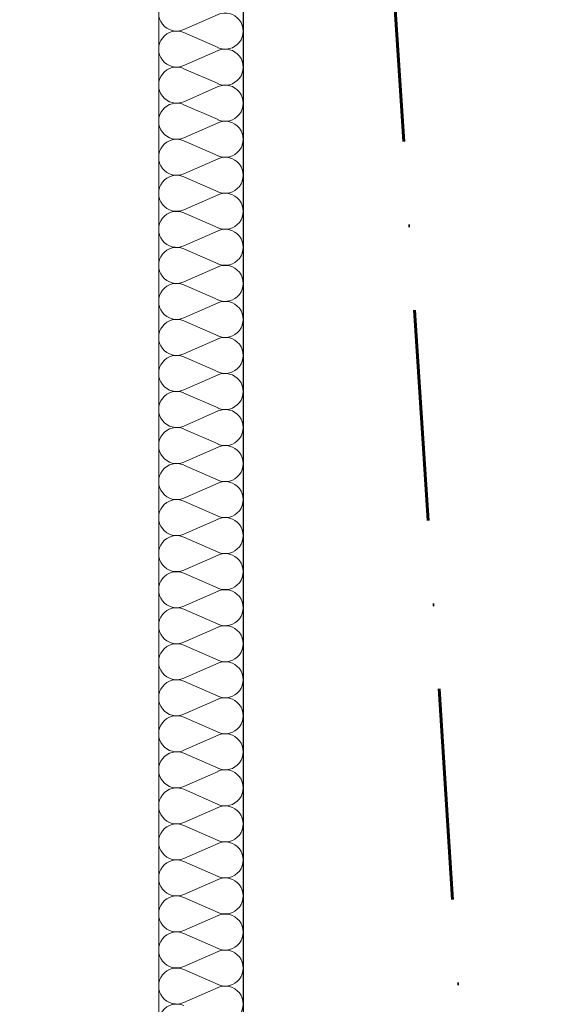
# Model space of a CAD drawing. Extents: x -510370 to -355890, y -22547 to 182180.
# Tile 225 of 256: x -430550 to -429918, y 26020 to 27187. Entities that reach past the tile are written whole.
import ezdxf

# ---------------------------------------------------------------- set-up
doc = ezdxf.new("R2010")
doc.units = 0
doc.header["$MEASUREMENT"] = 0
doc.linetypes.add('Kreski i kropki', pattern=[450, 250, -100, 0, -100])
doc.layers.add('Inwent Izolacje', color=7, linetype='Continuous')
doc.layers.add('INWENT WYMIARY', color=7, linetype='Continuous')
doc.layers.add('Inwent Izolacje_Nr_Pióra__2', color=7, linetype='Continuous', lineweight=13, true_color=0x7f7f7f)
doc.layers.add('INWENT.ŚCIANY_Nr_Pióra__3', color=7, linetype='Continuous', lineweight=18, true_color=0xff6600)
for name, color, linetype, lineweight in [('INWENT KONST. DREWNIANA_Nr_Pióra__20', 1, 'Continuous', 60), ('INWENT WYMIARY_Nr_Pióra__21', 7, 'Continuous', 9), ('INWENT.ŚCIANY_Nr_Pióra__1', 7, 'Continuous', 25)]:
    doc.layers.add(name, color=color, linetype=linetype, lineweight=lineweight)
doc.styles.add('GENERATED_STYLE_1', font='txt')
doc.dimstyles.new('GENERATED_STYLE__3', dxfattribs={"dimtxt": 160.000002, "dimasz": 91.2, "dimexe": 0.18, "dimexo": 0, "dimgap": 0.09, "dimtad": 1, "dimdec": 0, "dimlfac": 0.1, "dimzin": 0, "dimdsep": 46, "dimtxsty": 'GENERATED_STYLE_1', "dimblk": 'ARROWHEAD_2', "dimblk1": 'ARROWHEAD_2', "dimblk2": 'ARROWHEAD_2', "dimcen": 0.09, "dimclrd": 7, "dimclre": 7, "dimclrt": 7, "dimazin": 0, "dimtfac": 1, "dimtdec": 4, "dimtmove": 0, "dimatfit": 3, "dimfxl": 0, "dimtolj": 1, "dimtzin": 0, "dimarcsym": 0})

# ---------------------------------------------------------------- blocks, each defined once
blk = doc.blocks.new('Izolacja cieplna 14_24', base_point=(-430284.9, 24012.6))
at = {"layer": 'Inwent Izolacje_Nr_Pióra__2', "linetype": 'Continuous'}
for p, q in [((-430355.1, 27174.8), (-430314.7, 27192.6)), ((-430314.7, 27153.5), (-430355.1, 27171.2)), ((-430355.1, 27132.1), (-430314.7, 27149.9)), ((-430314.7, 27110.8), (-430355.1, 27128.5)), ((-430355.1, 27089.4), (-430314.7, 27107.2)), ((-430314.7, 27068.1), (-430355.1, 27085.8)), ((-430355.1, 27046.7), (-430314.7, 27064.5)), ((-430314.7, 27025.3), (-430355.1, 27043.1)), ((-430355.1, 27004), (-430314.7, 27021.8)), ((-430314.7, 26982.6), (-430355.1, 27000.4)), ((-430355.1, 26961.3), (-430314.7, 26979)), ((-430314.7, 26939.9), (-430355.1, 26957.7)), ((-430355.1, 26918.6), (-430314.7, 26936.3)), ((-430314.7, 26897.2), (-430355.1, 26915)), ((-430355.1, 26875.9), (-430314.7, 26893.6)), ((-430314.7, 26854.5), (-430355.1, 26872.3)), ((-430355.1, 26833.2), (-430314.7, 26850.9)), ((-430314.7, 26811.8), (-430355.1, 26829.6)), ((-430355.1, 26790.4), (-430314.7, 26808.2)), ((-430314.7, 26769.1), (-430355.1, 26786.9)), ((-430355.1, 26747.7), (-430314.7, 26765.5)), ((-430314.7, 26726.4), (-430355.1, 26744.1)), ((-430355.1, 26705), (-430314.7, 26722.8)), ((-430314.7, 26683.7), (-430355.1, 26701.4)), ((-430355.1, 26662.3), (-430314.7, 26680.1)), ((-430314.7, 26641), (-430355.1, 26658.7)), ((-430355.1, 26619.6), (-430314.7, 26637.4)), ((-430314.7, 26598.3), (-430355.1, 26616)), ((-430355.1, 26576.9), (-430314.7, 26594.7)), ((-430314.7, 26555.6), (-430355.1, 26573.3)), ((-430355.1, 26534.2), (-430314.7, 26552)), ((-430314.7, 26512.8), (-430355.1, 26530.6)), ((-430355.1, 26491.5), (-430314.7, 26509.3)), ((-430314.7, 26470.1), (-430355.1, 26487.9)), ((-430355.1, 26448.8), (-430314.7, 26466.5)), ((-430314.7, 26427.4), (-430355.1, 26445.2)), ((-430355.1, 26406.1), (-430314.7, 26423.8)), ((-430314.7, 26384.7), (-430355.1, 26402.5)), ((-430355.1, 26363.4), (-430314.7, 26381.1)), ((-430314.7, 26342), (-430355.1, 26359.8)), ((-430355.1, 26320.7), (-430314.7, 26338.4)), ((-430314.7, 26299.3), (-430355.1, 26317.1)), ((-430355.1, 26277.9), (-430314.7, 26295.7)), ((-430314.7, 26256.6), (-430355.1, 26274.4)), ((-430355.1, 26235.2), (-430314.7, 26253)), ((-430314.7, 26213.9), (-430355.1, 26231.6)), ((-430355.1, 26192.5), (-430314.7, 26210.3)), ((-430314.7, 26171.2), (-430355.1, 26188.9)), ((-430355.1, 26149.8), (-430314.7, 26167.6)), ((-430314.7, 26128.5), (-430355.1, 26146.2)), ((-430355.1, 26107.1), (-430314.7, 26124.9)), ((-430314.7, 26085.8), (-430355.1, 26103.5)), ((-430355.1, 26064.4), (-430314.7, 26082.2)), ((-430314.7, 26043.1), (-430355.1, 26060.8)), ((-430355.1, 26021.7), (-430314.7, 26039.5))]:
    blk.add_line(p, q, dxfattribs=at)
for centre, start_param, end_param in [((-430363.7, 27194.4), 5.870392, 9.837571), ((-430306.2, 27173), 2.7288, 6.695979), ((-430363.7, 27151.7), 5.870392, 9.837571), ((-430306.2, 27130.3), 2.7288, 6.695979), ((-430363.7, 27109), 5.870392, 9.837571), ((-430306.2, 27087.6), 2.7288, 6.695979), ((-430363.7, 27066.3), 5.870392, 9.837571), ((-430306.2, 27044.9), 2.7288, 6.695979), ((-430363.7, 27023.5), 5.870392, 9.837571), ((-430306.2, 27002.2), 2.7288, 6.695979), ((-430363.7, 26980.8), 5.870392, 9.837571), ((-430306.2, 26959.5), 2.7288, 6.695979), ((-430363.7, 26938.1), 5.870392, 9.837571), ((-430306.2, 26916.8), 2.7288, 6.695979), ((-430363.7, 26895.4), 5.870392, 9.837571), ((-430306.2, 26874.1), 2.7288, 6.695979), ((-430363.7, 26852.7), 5.870392, 9.837571), ((-430306.2, 26831.4), 2.7288, 6.695979), ((-430363.7, 26810), 5.870392, 9.837571), ((-430306.2, 26788.7), 2.7288, 6.695979), ((-430363.7, 26767.3), 5.870392, 9.837571), ((-430306.2, 26745.9), 2.7288, 6.695979), ((-430363.7, 26724.6), 5.870392, 9.837571), ((-430306.2, 26703.2), 2.7288, 6.695979), ((-430363.7, 26681.9), 5.870392, 9.837571), ((-430306.2, 26660.5), 2.7288, 6.695979), ((-430363.7, 26639.2), 5.870392, 9.837571), ((-430306.2, 26617.8), 2.7288, 6.695979), ((-430363.7, 26596.5), 5.870392, 9.837571), ((-430306.2, 26575.1), 2.7288, 6.695979), ((-430363.7, 26553.8), 5.870392, 9.837571), ((-430306.2, 26532.4), 2.7288, 6.695979), ((-430363.7, 26511), 5.870392, 9.837571), ((-430306.2, 26489.7), 2.7288, 6.695979), ((-430363.7, 26468.3), 5.870392, 9.837571), ((-430306.2, 26447), 2.7288, 6.695979), ((-430363.7, 26425.6), 5.870392, 9.837571), ((-430306.2, 26404.3), 2.7288, 6.695979), ((-430363.7, 26382.9), 5.870392, 9.837571), ((-430306.2, 26361.6), 2.7288, 6.695979), ((-430363.7, 26340.2), 5.870392, 9.837571), ((-430306.2, 26318.9), 2.7288, 6.695979), ((-430363.7, 26297.5), 5.870392, 9.837571), ((-430306.2, 26276.2), 2.7288, 6.695979), ((-430363.7, 26254.8), 5.870392, 9.837571), ((-430306.2, 26233.4), 2.7288, 6.695979), ((-430363.7, 26212.1), 5.870392, 9.837571), ((-430306.2, 26190.7), 2.7288, 6.695979), ((-430363.7, 26169.4), 5.870392, 9.837571), ((-430306.2, 26148), 2.7288, 6.695979), ((-430363.7, 26126.7), 5.870392, 9.837571), ((-430306.2, 26105.3), 2.7288, 6.695979), ((-430363.7, 26084), 5.870392, 9.837571), ((-430306.2, 26062.6), 2.7288, 6.695979), ((-430363.7, 26041.3), 5.870392, 9.837571), ((-430306.2, 26019.9), 2.7288, 6.695979), ((-430363.7, 25998.5), 5.870392, 9.837571)]:
    blk.add_ellipse(centre, major_axis=(0, 21.4), ratio=0.995956, start_param=start_param, end_param=end_param, dxfattribs=at)
blk = doc.blocks.new('*D419')
at = {"layer": 'INWENT WYMIARY_Nr_Pióra__21', "linetype": 'Continuous'}
for p, q in [((-432412.8, 37252.6), (-432412.8, 37311.3)), ((-432352.8, 37218), (-432472.8, 37287.3)), ((-432322.8, 37252.6), (-432502.8, 37252.6)), ((-432412.8, 22812.6), (-432412.8, 37252.6)), ((-432472.8, 22847.3), (-432352.8, 22778)), ((-432322.8, 22812.6), (-432502.8, 22812.6)), ((-432412.8, 22753.9), (-432412.8, 22812.6))]:
    blk.add_line(p, q, dxfattribs=at)
at = {"layer": 'INWENT WYMIARY_Nr_Pióra__21', "insert": (-432444.8, 29802.2), "char_height": 160, "attachment_point": 7, "rotation": 90, "style": 'GENERATED_STYLE_1'}
blk.add_mtext('{1\xa0444}', dxfattribs=at)
blk = doc.blocks.new('ARROWHEAD_2')
at = {"color": 0, "linetype": 'Continuous', "lineweight": 0}
for p, q in [((-0.378, -0.655), (0.378, 0.655)), ((0, 0), (-1, 0))]:
    blk.add_line(p, q, dxfattribs=at)
blk = doc.blocks.new('*D420')
at = {"layer": 'INWENT WYMIARY_Nr_Pióra__21', "linetype": 'Continuous'}
for p, q in [((-431960.9, 24047.3), (-431840.9, 23978)), ((-431810.9, 24012.6), (-431990.9, 24012.6)), ((-431900.9, 22812.6), (-431900.9, 24012.6)), ((-431960.9, 22847.3), (-431840.9, 22778)), ((-431810.9, 22812.6), (-431990.9, 22812.6)), ((-431900.9, 22753.9), (-431900.9, 22812.6))]:
    blk.add_line(p, q, dxfattribs=at)
at = {"layer": 'INWENT WYMIARY_Nr_Pióra__21', "char_height": 160, "attachment_point": 7, "rotation": 90, "style": 'GENERATED_STYLE_1'}
for s, insert in [('{119}', (-431932.9, 36504)), ('{549}', (-431932.9, 33164)), ('{107}', (-431932.9, 29884)), ('{549}', (-431932.9, 26604)), ('{120}', (-431932.9, 23259))]:
    blk.add_mtext(s, dxfattribs=dict(at, insert=insert))
blk = doc.blocks.new('*D421')
at = {"layer": 'INWENT WYMIARY_Nr_Pióra__21', "linetype": 'Continuous'}
for p, q in [((-431960.9, 29537.3), (-431840.9, 29468)), ((-431810.9, 29502.6), (-431990.9, 29502.6)), ((-431900.9, 24012.6), (-431900.9, 29502.6)), ((-431960.9, 24047.3), (-431840.9, 23978)), ((-431810.9, 24012.6), (-431990.9, 24012.6))]:
    blk.add_line(p, q, dxfattribs=at)
at = {"layer": 'INWENT WYMIARY_Nr_Pióra__21', "char_height": 160, "attachment_point": 7, "rotation": 90, "style": 'GENERATED_STYLE_1'}
for s, insert in [('{119}', (-431932.9, 36504)), ('{549}', (-431932.9, 33164)), ('{107}', (-431932.9, 29884)), ('{549}', (-431932.9, 26604)), ('{120}', (-431932.9, 23259))]:
    blk.add_mtext(s, dxfattribs=dict(at, insert=insert))
blk = doc.blocks.new('*D422')
at = {"layer": 'INWENT WYMIARY_Nr_Pióra__21', "linetype": 'Continuous'}
for p, q in [((-431960.9, 30607.3), (-431840.9, 30538)), ((-431810.9, 30572.6), (-431990.9, 30572.6)), ((-431900.9, 29502.6), (-431900.9, 30572.6)), ((-431960.9, 29537.3), (-431840.9, 29468)), ((-431810.9, 29502.6), (-431990.9, 29502.6))]:
    blk.add_line(p, q, dxfattribs=at)
at = {"layer": 'INWENT WYMIARY_Nr_Pióra__21', "char_height": 160, "attachment_point": 7, "rotation": 90, "style": 'GENERATED_STYLE_1'}
for s, insert in [('{119}', (-431932.9, 36504)), ('{549}', (-431932.9, 33164)), ('{107}', (-431932.9, 29884)), ('{549}', (-431932.9, 26604)), ('{120}', (-431932.9, 23259))]:
    blk.add_mtext(s, dxfattribs=dict(at, insert=insert))
blk = doc.blocks.new('*D423')
at = {"layer": 'INWENT WYMIARY_Nr_Pióra__21', "linetype": 'Continuous'}
for p, q in [((-431960.9, 36097.3), (-431840.9, 36028)), ((-431810.9, 36062.6), (-431990.9, 36062.6)), ((-431900.9, 30572.6), (-431900.9, 36062.6)), ((-431960.9, 30607.3), (-431840.9, 30538)), ((-431810.9, 30572.6), (-431990.9, 30572.6))]:
    blk.add_line(p, q, dxfattribs=at)
at = {"layer": 'INWENT WYMIARY_Nr_Pióra__21', "char_height": 160, "attachment_point": 7, "rotation": 90, "style": 'GENERATED_STYLE_1'}
for s, insert in [('{119}', (-431932.9, 36504)), ('{549}', (-431932.9, 33164)), ('{107}', (-431932.9, 29884)), ('{549}', (-431932.9, 26604)), ('{120}', (-431932.9, 23259))]:
    blk.add_mtext(s, dxfattribs=dict(at, insert=insert))
blk = doc.blocks.new('*D424')
at = {"layer": 'INWENT WYMIARY_Nr_Pióra__21', "linetype": 'Continuous'}
for p, q in [((-431900.9, 37252.6), (-431900.9, 37311.3)), ((-431840.9, 37218), (-431960.9, 37287.3)), ((-431810.9, 37252.6), (-431990.9, 37252.6)), ((-431900.9, 36062.6), (-431900.9, 37252.6)), ((-431960.9, 36097.3), (-431840.9, 36028)), ((-431810.9, 36062.6), (-431990.9, 36062.6))]:
    blk.add_line(p, q, dxfattribs=at)
at = {"layer": 'INWENT WYMIARY_Nr_Pióra__21', "char_height": 160, "attachment_point": 7, "rotation": 90, "style": 'GENERATED_STYLE_1'}
for s, insert in [('{119}', (-431932.9, 36504)), ('{549}', (-431932.9, 33164)), ('{107}', (-431932.9, 29884)), ('{549}', (-431932.9, 26604)), ('{120}', (-431932.9, 23259))]:
    blk.add_mtext(s, dxfattribs=dict(at, insert=insert))

msp = doc.modelspace()

# ---------------------------------------------------------------- linework, layer by layer
at = {"layer": 'INWENT KONST. DREWNIANA_Nr_Pióra__20', "linetype": 'Kreski i kropki'}
msp.add_line((-431095.9, 42563.3), (-429346.9, 15452.6), dxfattribs=at)
at = {"layer": 'INWENT.ŚCIANY_Nr_Pióra__1', "linetype": 'Continuous'}
msp.add_line((-430284.9, 28072.6), (-430284.9, 22912.6), dxfattribs=at)
at = {"layer": 'INWENT.ŚCIANY_Nr_Pióra__3', "linetype": 'Continuous'}
msp.add_line((-430384.9, 28112.6), (-430384.9, 24012.6), dxfattribs=at)

# ---------------------------------------------------------------- block references
at = {"layer": 'Inwent Izolacje', "color": 104, "linetype": 'Continuous', "lineweight": 13, "true_color": 0x029e21}
msp.add_blockref('Izolacja cieplna 14_24', (-430284.9, 24012.6), dxfattribs=at)

# ---------------------------------------------------------------- dimensions: what is measured, and where the dimension line sits
at = {"layer": 'INWENT WYMIARY', "linetype": 'Continuous'}
for base, p1, p2, picture, middle in [((-432412.8, 22812.6), (-430444.9, 22812.6), (-430444.9, 37252.6), '*D419', (-432524.8, 30075.8)), ((-431900.9, 22812.6), (-430444.9, 36062.6), (-430444.9, 37252.6), '*D424', (-432012.9, 36678.1)), ((-431900.9, 22812.6), (-430444.9, 22812.6), (-430444.9, 24012.6), '*D420', (-432012.9, 23441.1)), ((-431900.9, 22812.6), (-430444.9, 24012.6), (-430444.9, 29502.6), '*D421', (-432012.9, 26786.1)), ((-431900.9, 22812.6), (-430444.9, 29502.6), (-430444.9, 30572.6), '*D422', (-432012.9, 30066.1)), ((-431900.9, 22812.6), (-430444.9, 30572.6), (-430444.9, 36062.6), '*D423', (-432012.9, 33346.1))]:
    dim = msp.add_linear_dim(base=base, p1=p1, p2=p2, angle=90, dimstyle='GENERATED_STYLE__3', dxfattribs=at)
    dim.commit()
    dim.dimension.update_dxf_attribs({"geometry": picture, "text_midpoint": middle})

doc.saveas('drawing.dxf')
